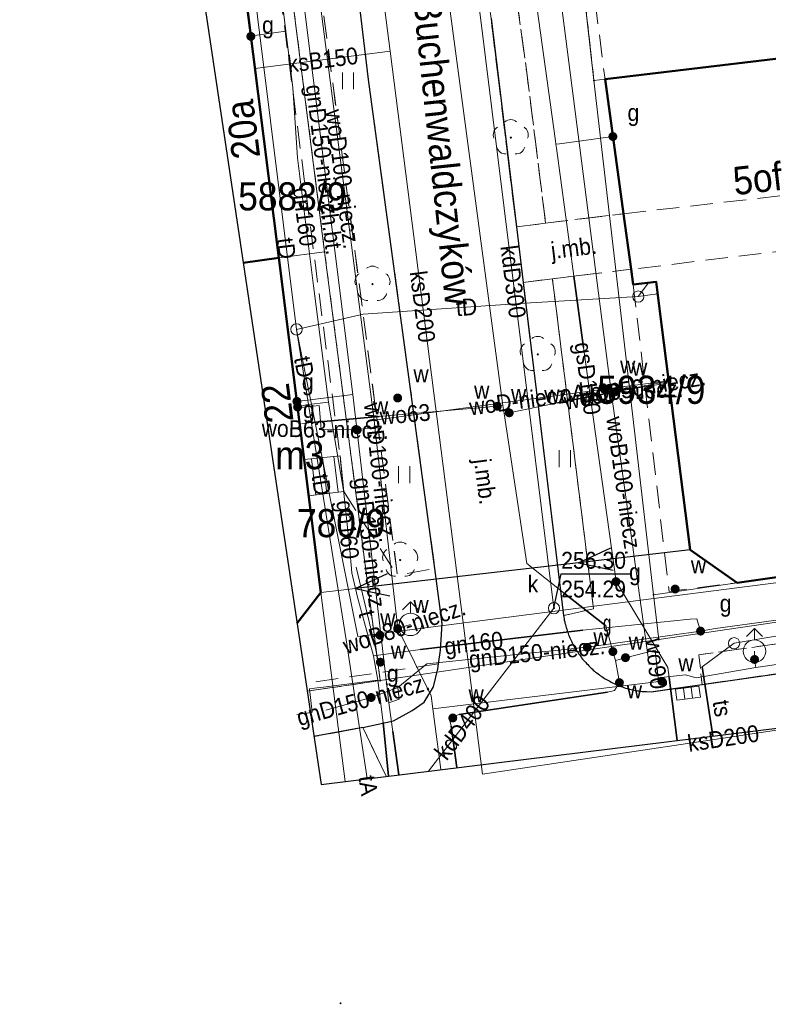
# Model space of a CAD drawing. Header units: metres. Extents: x 6555689 to 6555902, y 5574084 to 5574207.
# Tile 2 of 6: x 6555764 to 6555797, y 5574084 to 5574128. Entities that reach past the tile are written whole.
import ezdxf
from ezdxf.enums import TextEntityAlignment as Align

# ---------------------------------------------------------------- set-up
doc = ezdxf.new("R2010")
doc.units = ezdxf.units.M
for name, pattern in [('1.0_0.5', [1.5, 1, -0.5]), ('1.5_0.5', [2, 1.5, -0.5]), ('219-500', [0]), ('EGBU01', [1, 0.5, -0.5]), ('suep_nn_500', [0])]:
    doc.linetypes.add(name, pattern=pattern)
doc.layers.get('0').update_dxf_attribs({"color": 2, "linetype": 'CONTINUOUS', "lineweight": 5})
for name, color, linetype in [('203-punkt graniczny', 7, 'CONTINUOUS'), ('211-numer działki ewidencyjnej', 7, 'CONTINUOUS'), ('218-kontur użytku gruntowego', 7, 'CONTINUOUS'), ('219-działka ewidencyjna', 7, 'CONTINUOUS'), ('312-budynek ewidencyjny', 7, 'CONTINUOUS'), ('312-oznaczenie budynku ewidencyjnego-Atr117', 7, 'CONTINUOUS'), ('348-blok - przejazd przez budynek', 7, 'CONTINUOUS'), ('352-schody', 7, 'CONTINUOUS'), ('994-Nazwa ulicy', 7, 'CONTINUOUS'), ('Adres nieruchomości (na budynku)', 7, 'CONTINUOUS'), ('chodnik', 7, 'CONTINUOUS'), ('chodnik-Atr17', 7, 'CONTINUOUS'), ('drzewo liściaste', 7, 'CONTINUOUS'), ('gazowe urządzenie techniczne', 7, 'CONTINUOUS'), ('gazowe urządzenie techniczne-Atr17', 7, 'CONTINUOUS'), ('hydrant', 7, 'CONTINUOUS'), ('jezdnia', 7, 'CONTINUOUS'), ('jezdnia-Atr17', 7, 'CONTINUOUS'), ('komora podziemna', 7, 'CONTINUOUS'), ('kratka ściekowa', 7, 'CONTINUOUS'), ('krawężnik', 7, 'CONTINUOUS'), ('obudowa ochronna przewodu', 7, 'CONTINUOUS'), ('przewód elektroenergetyczny niskiego napięcia', 7, 'CONTINUOUS'), ('przewód gazowy', 7, 'CONTINUOUS'), ('przewód gazowy-Atr1', 7, 'CONTINUOUS'), ('przewód kanalizacyjny', 7, 'CONTINUOUS'), ('przewód kanalizacyjny-Atr1', 7, 'CONTINUOUS'), ('przewód telekomunikacyjny podziemny', 7, 'CONTINUOUS'), ('przewód telekomunikacyjny podziemny-Atr1', 7, 'CONTINUOUS'), ('przewód wodociągowy', 7, 'CONTINUOUS'), ('przewód wodociągowy-Atr1', 7, 'CONTINUOUS'), ('rzędna', 7, 'CONTINUOUS'), ('rzędna-Atr2', 7, 'CONTINUOUS'), ('rzędna-Atr3', 7, 'CONTINUOUS'), ('studnia kanalizacyjna', 7, 'CONTINUOUS'), ('studnia kanalizacyjna-Atr17', 7, 'CONTINUOUS'), ('trawnik', 7, 'CONTINUOUS'), ('Zakres', 7, 'CONTINUOUS'), ('zasuwa lub zawór', 7, 'CONTINUOUS'), ('zasuwa lub zawór-Atr17', 7, 'CONTINUOUS')]:
    doc.layers.add(name, color=color, linetype=linetype)
doc.layers.add('SUW', color=5, linetype='CONTINUOUS', lineweight=18)
doc.styles.add('EGBB01', font='Arial.ttf', dxfattribs={"width": 0.9, "height": 1.25})
doc.styles.add('EGBD03', font='Arial.ttf', dxfattribs={"width": 0.9, "height": 1.25})
doc.styles.add('KOMUNIKACJA', font='Arial.ttf', dxfattribs={"width": 0.9, "height": 0.75})
doc.styles.add('KTUL01', font='Arial.ttf', dxfattribs={"width": 0.9, "height": 1.25})
doc.styles.add('NR_ADRESOWY', font='Arial.ttf', dxfattribs={"width": 0.9, "height": 1.25})
doc.styles.get("Standard").update_dxf_attribs({"font": 'Working1250', "width": 0.75})
doc.styles.add('SUPX', font='Arial.ttf', dxfattribs={"width": 0.9, "height": 0.75})

# ---------------------------------------------------------------- blocks, each defined once
blk = doc.blocks.new('203')
at = {"linetype": 'Continuous', "lineweight": 0}
h = blk.add_hatch(color=0, dxfattribs=at)
edge = h.paths.add_edge_path()
edge.add_arc((0, 0), 0.045, 0, 360)
blk = doc.blocks.new('US25')
at = {"linetype": 'Continuous', "lineweight": 0}
h = blk.add_hatch(color=0, dxfattribs=at)
edge = h.paths.add_edge_path()
edge.add_arc((0, 0), 0.2, 0, 360)
blk = doc.blocks.new('OP021')
at = {"linetype": 'Continuous', "lineweight": 13}
h = blk.add_hatch(color=0, dxfattribs=at)
edge = h.paths.add_edge_path()
edge.add_arc((0, 0), 0.05, 0, 360)
at = {"color": 0, "linetype": 'Continuous', "lineweight": 13}
for centre, start, end in [((-0.38, 0.124), 121.308, 202.548), ((0, 0.4), 49.272, 130.728), ((0.38, 0.124), 337.452, 58.692), ((-0.235, -0.324), 193.221, 274.871), ((0.235, -0.324), 265.129, 346.779)]:
    blk.add_arc(centre, 0.4, start, end, dxfattribs=at)
blk = doc.blocks.new('US15')
at = {"color": 0, "linetype": 'Continuous', "lineweight": 13}
blk.add_circle((0, 0), 0.25, dxfattribs=at)
blk = doc.blocks.new('TU04')
at = {"color": 0, "linetype": 'Continuous', "lineweight": 13}
for p, q in [((0, 0), (0, 0.75)), ((0.5, 0), (0.5, 0.75))]:
    blk.add_line(p, q, dxfattribs=at)
blk = doc.blocks.new('PW01')
at = {"linetype": 'Continuous', "lineweight": 13}
h = blk.add_hatch(color=0, dxfattribs=at)
edge = h.paths.add_edge_path()
edge.add_arc((0, 0), 0.045, 0, 360)
blk = doc.blocks.new('US05')
at = {"color": 0, "linetype": 'Continuous', "lineweight": 13}
for p, q in [((-0.525, -0.25), (-0.525, 0.25)), ((-0.525, 0.25), (-0.175, 0.25)), ((-0.175, -0.25), (-0.175, 0.25)), ((-0.175, 0.25), (0.175, 0.25)), ((0.175, -0.25), (0.175, 0.25)), ((0.175, 0.25), (0.525, 0.25)), ((0.525, -0.25), (0.525, 0.25)), ((-0.525, -0.25), (-0.175, -0.25)), ((-0.175, -0.25), (0.175, -0.25)), ((0.175, -0.25), (0.525, -0.25))]:
    blk.add_line(p, q, dxfattribs=at)
blk = doc.blocks.new('SUWH')
at = {"layer": 'SUW', "color": 0, "lineweight": 18}
for p in [(-0.707, 1.293), (0, 1), (0.707, 1.293)]:
    blk.add_line(p, (0, 2), dxfattribs=at)
blk.add_circle((0, 0), 1, dxfattribs=at)
blk = doc.blocks.new('SUEP1')
at = {"color": 0, "linetype": 'Continuous'}
for p, q in [((5, 0), (3.5, 0.5)), ((15, 0), (13.5, 0.5)), ((0, 0), (5, 0)), ((5, 0), (3.5, -0.5)), ((5, 0), (15, 0)), ((15, 0), (13.5, -0.5))]:
    blk.add_line(p, q, dxfattribs=at)

msp = doc.modelspace()

# ---------------------------------------------------------------- linework, layer by layer
at = {"layer": '218-kontur użytku gruntowego', "color": 96, "linetype": 'EGBU01', "lineweight": 18, "flags": 128}
for points in [[(6555789.43, 5574125.21), (6555787.18, 5574145.14)], [(6555787.18, 5574145.14), (6555789.43, 5574125.21)], [(6555777.45, 5574117.59), (6555774.94, 5574137.36)], [(6555774.94, 5574137.36), (6555777.45, 5574117.59)], [(6555789.92, 5574125.27), (6555789.43, 5574125.21)], [(6555789.43, 5574125.21), (6555789.92, 5574125.27)], [(6555791.17, 5574116.15), (6555789.92, 5574125.27)], [(6555789.92, 5574125.27), (6555791.17, 5574116.15)], [(6555779.92, 5574098.54), (6555777.45, 5574117.59)], [(6555777.45, 5574117.59), (6555779.92, 5574098.54)], [(6555792.19, 5574116.26), (6555791.17, 5574116.15)], [(6555791.17, 5574116.15), (6555792.19, 5574116.26)], [(6555793.71, 5574104.35), (6555792.19, 5574116.26)], [(6555792.19, 5574116.26), (6555793.71, 5574104.35)], [(6555814.33, 5574105.54), (6555795.8, 5574102.89)], [(6555795.8, 5574102.89), (6555814.33, 5574105.54)], [(6555795.8, 5574102.89), (6555793.71, 5574104.35)], [(6555793.71, 5574104.35), (6555795.8, 5574102.89)]]:
    msp.add_lwpolyline(points, dxfattribs=at)
at = {"layer": '218-kontur użytku gruntowego', "color": 96, "linetype": 'EGBU01', "lineweight": 18}
for points in [[(6555776.671, 5574098.071), (6555779.92, 5574098.54)], [(6555779.92, 5574098.54), (6555776.671, 5574098.071)]]:
    msp.add_lwpolyline(points, dxfattribs=at)
at = {"layer": '219-działka ewidencyjna', "color": 7, "linetype": '219-500', "lineweight": 18, "flags": 128}
for points in [[(6555789.43, 5574125.21), (6555787.18, 5574145.14)], [(6555774.94, 5574137.36), (6555777.45, 5574117.59)], [(6555775.41, 5574117.33), (6555773.31, 5574133.66)], [(6555789.92, 5574125.27), (6555809.82, 5574127.71)], [(6555789.43, 5574125.21), (6555789.92, 5574125.27)], [(6555789.92, 5574125.27), (6555791.17, 5574116.15)], [(6555789.43, 5574125.21), (6555792.08, 5574102.36)], [(6555777.45, 5574117.59), (6555775.41, 5574117.33)], [(6555779.92, 5574098.54), (6555777.45, 5574117.59)], [(6555792.19, 5574116.26), (6555791.17, 5574116.15)], [(6555793.71, 5574104.35), (6555792.19, 5574116.26)], [(6555792.31, 5574100.37), (6555831.66, 5574106.15)], [(6555814.33, 5574105.54), (6555795.8, 5574102.89)], [(6555795.8, 5574102.89), (6555793.71, 5574104.35)], [(6555792.08, 5574102.36), (6555795.8, 5574102.89)], [(6555792.31, 5574100.37), (6555792.08, 5574102.36)], [(6555779.92, 5574098.54), (6555792.31, 5574100.37)]]:
    msp.add_lwpolyline(points, dxfattribs=at)
at = {"layer": '219-działka ewidencyjna', "color": 7, "linetype": '219-500', "lineweight": 18}
for points in [[(6555773.821, 5574117.127), (6555775.41, 5574117.33)], [(6555776.671, 5574098.071), (6555779.92, 5574098.54)]]:
    msp.add_lwpolyline(points, dxfattribs=at)
at = {"layer": '312-budynek ewidencyjny', "color": 7, "linetype": 'Continuous', "lineweight": 50, "flags": 128}
for points in [[(6555773.35, 5574133.69), (6555775.41, 5574117.33)], [(6555801.36, 5574126.63), (6555789.92, 5574125.27)], [(6555789.92, 5574125.27), (6555801.36, 5574126.63)], [(6555790.74, 5574119.29), (6555789.92, 5574125.27)], [(6555791.08, 5574116.82), (6555790.74, 5574119.29)], [(6555775.41, 5574117.33), (6555777.28, 5574102.46)], [(6555791.17, 5574116.15), (6555791.08, 5574116.82)], [(6555792.19, 5574116.26), (6555791.17, 5574116.15)], [(6555792.43, 5574114.36), (6555792.19, 5574116.26)], [(6555793.71, 5574104.35), (6555792.43, 5574114.36)], [(6555814.33, 5574105.54), (6555795.8, 5574102.89)], [(6555795.8, 5574102.89), (6555793.71, 5574104.35)]]:
    msp.add_lwpolyline(points, dxfattribs=at)
at = {"layer": '312-budynek ewidencyjny', "color": 7, "linetype": 'Continuous', "lineweight": 50}
for points in [[(6555773.824, 5574117.109), (6555775.41, 5574117.33)], [(6555775.41, 5574117.33), (6555773.824, 5574117.109)], [(6555777.28, 5574102.46), (6555776.22, 5574101.083)]]:
    msp.add_lwpolyline(points, dxfattribs=at)
at = {"layer": '348-blok - przejazd przez budynek', "color": 7, "linetype": '1.0_0.5', "lineweight": 18, "flags": 128}
msp.add_lwpolyline([(6555790.74, 5574119.29), (6555799.16, 5574120.25), (6555799.44, 5574117.83), (6555791.08, 5574116.82)], close=True, dxfattribs=at)
at = {"layer": '352-schody', "color": 7, "linetype": 'Continuous', "lineweight": 18, "flags": 128}
msp.add_lwpolyline([(6555776.74, 5574106.75), (6555776.54, 5574108.37), (6555778.14, 5574108.53), (6555778.3, 5574106.94)], close=True, dxfattribs=at)
msp.add_lwpolyline([(6555776.74, 5574106.75), (6555776.54, 5574108.37), (6555778.14, 5574108.53), (6555778.3, 5574106.94)], close=True, dxfattribs=at)
for points in [[(6555776.863, 5574108.402), (6555777.059, 5574106.789)], [(6555777.36, 5574108.452), (6555777.556, 5574106.849)], [(6555777.858, 5574108.502), (6555778.052, 5574106.91)]]:
    msp.add_lwpolyline(points, dxfattribs=at)
at = {"layer": 'chodnik', "color": 7, "linetype": '1.0_0.5', "lineweight": 18, "flags": 128}
for points in [[(6555787.28, 5574118.87), (6555790.74, 5574119.29), (6555789.92, 5574125.27), (6555787.37, 5574145.29), (6555786.38, 5574152.91), (6555785.15, 5574152.78), (6555784.95, 5574154.7), (6555786.13, 5574154.84), (6555785.11, 5574162.69), (6555781.49, 5574162.04), (6555786.44, 5574125.57)], [(6555778.3, 5574106.94), (6555780.69, 5574103.22), (6555776.64, 5574134.02), (6555774.86, 5574133.82), (6555778.14, 5574108.53)]]:
    msp.add_lwpolyline(points, close=True, dxfattribs=at)
at = {"layer": 'chodnik', "color": 7, "linetype": '1.0_0.5', "lineweight": 18}
msp.add_lwpolyline([(6555776.973, 5574096.05), (6555779.15, 5574096.45), (6555780.52, 5574096.75), (6555781.35, 5574097.21), (6555781.88, 5574097.58), (6555782.29, 5574098.27), (6555782.48, 5574099.06), (6555782.51, 5574099.28), (6555776.618, 5574098.424)], dxfattribs=at)
at = {"layer": 'jezdnia', "color": 7, "linetype": '1.5_0.5', "lineweight": 18}
for points in [[(6555772.026, 5574184.519), (6555773.09, 5574176.06), (6555773.48, 5574172.98), (6555775.39, 5574157.99), (6555775.75, 5574155.18), (6555777.65, 5574139.98), (6555778.34, 5574134.19), (6555779.4, 5574125.25), (6555782.35, 5574103.53), (6555782.68, 5574101.06), (6555782.6, 5574099.89), (6555782.51, 5574099.28), (6555782.48, 5574099.06), (6555782.29, 5574098.27), (6555781.88, 5574097.58), (6555781.35, 5574097.21), (6555780.52, 5574096.75), (6555779.15, 5574096.45), (6555780.188, 5574094.288)], [(6555832.52, 5574103.83), (6555794.24, 5574098.37), (6555791.98, 5574098.04), (6555791.77, 5574098.05), (6555791.71, 5574098.05), (6555791.64, 5574098.06), (6555791.57, 5574098.06), (6555791.5, 5574098.07), (6555791.43, 5574098.08), (6555791.36, 5574098.09), (6555791.3, 5574098.1), (6555791.23, 5574098.11), (6555791.16, 5574098.13), (6555791.09, 5574098.14), (6555791.03, 5574098.16), (6555790.96, 5574098.18), (6555790.9, 5574098.19), (6555790.83, 5574098.21), (6555790.76, 5574098.24), (6555790.7, 5574098.26), (6555790.63, 5574098.28), (6555790.57, 5574098.3), (6555790.51, 5574098.33), (6555790.44, 5574098.36), (6555790.38, 5574098.38), (6555790.32, 5574098.41), (6555790.26, 5574098.44), (6555790.19, 5574098.47), (6555790.13, 5574098.51), (6555790.07, 5574098.54), (6555790.01, 5574098.57), (6555789.95, 5574098.61), (6555789.89, 5574098.64), (6555789.84, 5574098.68), (6555789.78, 5574098.72), (6555789.72, 5574098.76), (6555789.67, 5574098.8), (6555789.61, 5574098.84), (6555789.56, 5574098.88), (6555789.5, 5574098.92), (6555789.45, 5574098.96), (6555789.4, 5574099.01), (6555789.35, 5574099.06), (6555789.3, 5574099.1), (6555789.25, 5574099.15), (6555789.2, 5574099.2), (6555789.15, 5574099.25), (6555789.1, 5574099.3), (6555789.06, 5574099.35), (6555789.01, 5574099.4), (6555788.97, 5574099.45), (6555788.92, 5574099.5), (6555788.88, 5574099.56), (6555788.84, 5574099.61), (6555788.8, 5574099.67), (6555788.76, 5574099.72), (6555788.72, 5574099.78), (6555788.68, 5574099.84), (6555788.64, 5574099.89), (6555788.61, 5574099.95), (6555788.57, 5574100.01), (6555788.54, 5574100.07), (6555788.5, 5574100.13), (6555788.47, 5574100.19), (6555788.44, 5574100.26), (6555788.41, 5574100.32), (6555788.38, 5574100.38), (6555788.36, 5574100.44), (6555788.33, 5574100.51), (6555788.3, 5574100.57), (6555788.28, 5574100.63), (6555788.26, 5574100.7), (6555788.23, 5574100.76), (6555788.22, 5574100.83), (6555788.2, 5574100.9), (6555788.18, 5574100.96), (6555788.16, 5574101.03), (6555788.14, 5574101.09), (6555788.13, 5574101.16), (6555788.11, 5574101.23), (6555788.1, 5574101.3), (6555788.09, 5574101.36), (6555788.08, 5574101.43), (6555786.28, 5574116.24), (6555785.98, 5574118.71), (6555784.85, 5574127.96)], [(6555780.188, 5574094.288), (6555779.15, 5574096.45), (6555776.973, 5574096.05)]]:
    msp.add_lwpolyline(points, dxfattribs=at)
at = {"layer": 'jezdnia', "color": 7, "linetype": '1.5_0.5', "lineweight": 18, "flags": 128}
msp.add_lwpolyline([(6555786.28, 5574116.24), (6555787.58, 5574116.4), (6555791.08, 5574116.82), (6555790.74, 5574119.29), (6555787.28, 5574118.87), (6555785.98, 5574118.71)], close=True, dxfattribs=at)
at = {"layer": 'krawężnik', "color": 7, "linetype": 'Continuous', "lineweight": 25}
for points in [[(6555779.15, 5574096.45), (6555780.52, 5574096.75), (6555781.35, 5574097.21), (6555781.88, 5574097.58), (6555782.29, 5574098.27), (6555782.48, 5574099.06), (6555782.51, 5574099.28), (6555782.6, 5574099.89), (6555782.68, 5574101.06), (6555782.35, 5574103.53), (6555779.4, 5574125.25), (6555778.34, 5574134.19), (6555777.65, 5574139.98), (6555775.75, 5574155.18), (6555775.39, 5574157.99), (6555773.48, 5574172.98), (6555773.09, 5574176.06), (6555772.026, 5574184.519)], [(6555779.15, 5574096.45), (6555776.973, 5574096.05)]]:
    msp.add_lwpolyline(points, dxfattribs=at)
at = {"layer": 'krawężnik', "color": 7, "linetype": 'Continuous', "lineweight": 25, "flags": 128}
msp.add_lwpolyline([(6555784.85, 5574127.96), (6555785.98, 5574118.71), (6555786.28, 5574116.24), (6555788.08, 5574101.43), (6555788.09, 5574101.36), (6555788.1, 5574101.3), (6555788.11, 5574101.23), (6555788.13, 5574101.16), (6555788.14, 5574101.09), (6555788.16, 5574101.03), (6555788.18, 5574100.96), (6555788.2, 5574100.9), (6555788.22, 5574100.83), (6555788.23, 5574100.76), (6555788.26, 5574100.7), (6555788.28, 5574100.63), (6555788.3, 5574100.57), (6555788.33, 5574100.51), (6555788.36, 5574100.44), (6555788.38, 5574100.38), (6555788.41, 5574100.32), (6555788.44, 5574100.26), (6555788.47, 5574100.19), (6555788.5, 5574100.13), (6555788.54, 5574100.07), (6555788.57, 5574100.01), (6555788.61, 5574099.95), (6555788.64, 5574099.89), (6555788.68, 5574099.84), (6555788.72, 5574099.78), (6555788.76, 5574099.72), (6555788.8, 5574099.67), (6555788.84, 5574099.61), (6555788.88, 5574099.56), (6555788.92, 5574099.5), (6555788.97, 5574099.45), (6555789.01, 5574099.4), (6555789.06, 5574099.35), (6555789.1, 5574099.3), (6555789.15, 5574099.25), (6555789.2, 5574099.2), (6555789.25, 5574099.15), (6555789.3, 5574099.1), (6555789.35, 5574099.06), (6555789.4, 5574099.01), (6555789.45, 5574098.96), (6555789.5, 5574098.92), (6555789.56, 5574098.88), (6555789.61, 5574098.84), (6555789.67, 5574098.8), (6555789.72, 5574098.76), (6555789.78, 5574098.72), (6555789.84, 5574098.68), (6555789.89, 5574098.64), (6555789.95, 5574098.61), (6555790.01, 5574098.57), (6555790.07, 5574098.54), (6555790.13, 5574098.51), (6555790.19, 5574098.47), (6555790.26, 5574098.44), (6555790.32, 5574098.41), (6555790.38, 5574098.38), (6555790.44, 5574098.36), (6555790.51, 5574098.33), (6555790.57, 5574098.3), (6555790.63, 5574098.28), (6555790.7, 5574098.26), (6555790.76, 5574098.24), (6555790.83, 5574098.21), (6555790.9, 5574098.19), (6555790.96, 5574098.18), (6555791.03, 5574098.16), (6555791.09, 5574098.14), (6555791.16, 5574098.13), (6555791.23, 5574098.11), (6555791.3, 5574098.1), (6555791.36, 5574098.09), (6555791.43, 5574098.08), (6555791.5, 5574098.07), (6555791.57, 5574098.06), (6555791.64, 5574098.06), (6555791.71, 5574098.05), (6555791.77, 5574098.05), (6555791.98, 5574098.04), (6555794.24, 5574098.37), (6555832.52, 5574103.83)], dxfattribs=at)
at = {"layer": 'obudowa ochronna przewodu', "color": 52, "linetype": 'Continuous', "lineweight": 35, "flags": 128}
for points in [[(6555788.97, 5574113.34), (6555788.54, 5574116.51)], [(6555781.71, 5574099.93), (6555788.94, 5574100.78)]]:
    msp.add_lwpolyline(points, dxfattribs=at)
at = {"layer": 'obudowa ochronna przewodu', "color": 5, "linetype": 'Continuous', "lineweight": 35, "flags": 128}
for points in [[(6555787.8, 5574110.88), (6555789.99, 5574111.3)], [(6555776.89, 5574110.01), (6555779.88, 5574110.28)], [(6555788.12, 5574102.41), (6555789.96, 5574100.98)], [(6555790.03, 5574098.02), (6555783.43, 5574097.03)]]:
    msp.add_lwpolyline(points, dxfattribs=at)
at = {"layer": 'obudowa ochronna przewodu', "color": 30, "linetype": 'Continuous', "lineweight": 35}
msp.add_lwpolyline([(6555794.714, 5574096.079), (6555794.24, 5574099.16)], dxfattribs=at)
at = {"layer": 'obudowa ochronna przewodu', "color": 52, "linetype": 'Continuous', "lineweight": 35}
for points in [[(6555792.78, 5574098.68), (6555793.124, 5574095.883)], [(6555780.293, 5574094.3), (6555780.05, 5574096.68)], [(6555780.752, 5574094.357), (6555780.48, 5574096.28)]]:
    msp.add_lwpolyline(points, dxfattribs=at)
at = {"layer": 'obudowa ochronna przewodu', "color": 5, "linetype": 'Continuous', "lineweight": 35}
msp.add_lwpolyline([(6555783.08, 5574096.51), (6555783.331, 5574094.675)], dxfattribs=at)
at = {"layer": 'przewód elektroenergetyczny niskiego napięcia', "color": 1, "linetype": 'suep_nn_500', "lineweight": 18, "flags": 128}
for points in [[(6555777.28, 5574102.46), (6555793.71, 5574104.35)], [(6555793.71, 5574104.35), (6555777.28, 5574102.46)]]:
    msp.add_lwpolyline(points, dxfattribs=at)
at = {"layer": 'przewód elektroenergetyczny niskiego napięcia', "color": 1, "linetype": 'suep_nn_500', "lineweight": 18}
msp.add_lwpolyline([(6555778.362, 5574094.062), (6555777.28, 5574102.46)], dxfattribs=at)
at = {"layer": 'przewód gazowy', "color": 52, "linetype": 'Continuous', "lineweight": 18}
for points in [[(6555779.929, 5574185.47), (6555780.13, 5574183.66), (6555780.46, 5574180.61), (6555781.95, 5574166.87), (6555784.32, 5574147.24), (6555785.99, 5574135.01), (6555787.72, 5574122.53)], [(6555787.76, 5574122.21), (6555788.54, 5574116.51), (6555788.97, 5574113.34), (6555789.49, 5574109.51), (6555790.41, 5574102.94), (6555792.72, 5574099.12), (6555792.78, 5574098.68), (6555793.124, 5574095.883)], [(6555778.7, 5574111.26), (6555780.3, 5574097.55), (6555780.48, 5574096.28), (6555780.752, 5574094.357)], [(6555780.293, 5574094.3), (6555780.05, 5574096.68), (6555779.82, 5574098.56)]]:
    msp.add_lwpolyline(points, dxfattribs=at)
at = {"layer": 'przewód gazowy', "color": 52, "linetype": 'Continuous', "lineweight": 18, "flags": 128}
for points in [[(6555775.72, 5574127.4), (6555774.96, 5574133.77), (6555774.49, 5574139.74), (6555774.41, 5574140.88)], [(6555776.07, 5574132.32), (6555778.7, 5574111.26)], [(6555775.72, 5574127.4), (6555774.43, 5574127.22), (6555774.17, 5574127.17)], [(6555777.63, 5574110.92), (6555776.95, 5574116.08), (6555776.24, 5574121.78), (6555776.03, 5574124.89), (6555775.72, 5574127.4)], [(6555787.89, 5574122.4), (6555789.73, 5574122.65)], [(6555789.73, 5574122.65), (6555790.27, 5574122.72)], [(6555787.76, 5574122.21), (6555787.74, 5574122.38), (6555787.72, 5574122.53)], [(6555787.74, 5574122.38), (6555787.89, 5574122.4)], [(6555778.7, 5574111.26), (6555776.22, 5574110.95)], [(6555777.63, 5574110.92), (6555776.63, 5574110.79), (6555776.25, 5574110.7)], [(6555779.62, 5574099.64), (6555778.92, 5574102.25), (6555778.66, 5574103.33), (6555778.56, 5574104.52), (6555778.29, 5574107), (6555777.63, 5574110.92)], [(6555779.62, 5574099.64), (6555781.71, 5574099.93), (6555788.94, 5574100.78), (6555793.56, 5574101.26), (6555793.7, 5574101.27), (6555794.01, 5574101.29), (6555794.17, 5574100.74), (6555794.49, 5574100.79), (6555794.83, 5574100.85)], [(6555794.17, 5574100.74), (6555789.13, 5574100.02), (6555781.99, 5574099.28), (6555780.7, 5574098.23), (6555779.52, 5574097.79), (6555777.51, 5574097.23)], [(6555779.82, 5574098.56), (6555779.62, 5574099.64)], [(6555779.82, 5574098.56), (6555777.28, 5574098.24), (6555777.12, 5574098.22), (6555776.78, 5574098.18), (6555776.9, 5574097.14), (6555776.68, 5574097.1), (6555776.22, 5574097.03)], [(6555780.3, 5574097.55), (6555780.77, 5574097.72), (6555780.7, 5574098.23)]]:
    msp.add_lwpolyline(points, dxfattribs=at)
at = {"layer": 'przewód kanalizacyjny', "color": 34, "linetype": 'Continuous', "lineweight": 18}
for points in [[(6555787.65, 5574101.76), (6555784.32, 5574128.49), (6555784.03, 5574130.77), (6555783.84, 5574132.3), (6555783.67, 5574133.38), (6555777.238, 5574185.146)], [(6555773.422, 5574184.687), (6555773.64, 5574182.69), (6555773.71, 5574182.09), (6555775.74, 5574163.53), (6555777.02, 5574151.93), (6555777.12, 5574150.98), (6555777.69, 5574146.73), (6555779.15, 5574135.94), (6555780.36, 5574126.51), (6555784.47, 5574094.38)], [(6555787.65, 5574101.76), (6555782.075, 5574094.52)]]:
    msp.add_lwpolyline(points, dxfattribs=at)
at = {"layer": 'przewód kanalizacyjny', "color": 34, "linetype": 'Continuous', "lineweight": 18, "flags": 128}
for points in [[(6555774.35, 5574125.74), (6555780.36, 5574126.51)], [(6555805.88, 5574097.58), (6555784.47, 5574094.38)]]:
    msp.add_lwpolyline(points, dxfattribs=at)
at = {"layer": 'przewód telekomunikacyjny podziemny', "color": 30, "linetype": 'Continuous', "lineweight": 18, "flags": 128}
for points in [[(6555776.2, 5574114.15), (6555773.89, 5574132.7), (6555773.69, 5574139.83), (6555771.79, 5574154.7), (6555770.49, 5574165.4), (6555768.5, 5574180.93)], [(6555791.4, 5574115.61), (6555791.85, 5574116.22)], [(6555776.2, 5574114.15), (6555779.17, 5574114.83), (6555786.36, 5574115.32), (6555791.4, 5574115.61)], [(6555791.4, 5574115.61), (6555792.26, 5574115.73)], [(6555778.41, 5574100.35), (6555776.2, 5574114.15)], [(6555779.83, 5574099.43), (6555779.71, 5574099.97), (6555778.85, 5574103.58)]]:
    msp.add_lwpolyline(points, dxfattribs=at)
at = {"layer": 'przewód telekomunikacyjny podziemny', "color": 30, "linetype": 'Continuous', "lineweight": 18}
for points in [[(6555816.388, 5574098.753), (6555814.95, 5574105.12), (6555778.93, 5574100.5), (6555776.2, 5574114.15)], [(6555795.66, 5574100.2), (6555832.71, 5574106.43), (6555838.58, 5574107.02), (6555861.15, 5574109.94), (6555868.8, 5574111.24), (6555883.793, 5574113.383)], [(6555779.344, 5574094.183), (6555778.41, 5574100.35)], [(6555794.714, 5574096.079), (6555794.24, 5574099.16), (6555795.66, 5574100.2)]]:
    msp.add_lwpolyline(points, dxfattribs=at)
at = {"layer": 'przewód wodociągowy', "color": 5, "linetype": 'Continuous', "lineweight": 18}
for points in [[(6555790.38, 5574099.43), (6555790.27, 5574099.83), (6555789.96, 5574100.98), (6555788.12, 5574102.41), (6555786.44, 5574103.75), (6555785.43, 5574110.41), (6555785.38, 5574110.76), (6555782.45, 5574132.63), (6555782.37, 5574133.75), (6555781.61, 5574140.48), (6555780.74, 5574148.25), (6555778.89, 5574163.99), (6555775.92, 5574184.92), (6555775.914, 5574184.987)], [(6555783.331, 5574094.675), (6555783.08, 5574096.51), (6555782.99, 5574096.89), (6555783.43, 5574097.03), (6555790.03, 5574098.02), (6555790.34, 5574098.1), (6555790.56, 5574098.45), (6555790.38, 5574099.43)], [(6555782.26, 5574097.29), (6555782.625, 5574094.588)]]:
    msp.add_lwpolyline(points, dxfattribs=at)
at = {"layer": 'przewód wodociągowy', "color": 5, "linetype": 'Continuous', "lineweight": 18, "flags": 128}
for points in [[(6555790.19, 5574111.38), (6555784.56, 5574155.23)], [(6555782.26, 5574097.29), (6555782.19, 5574097.87), (6555780.7, 5574100.85), (6555779.69, 5574109.81), (6555779.65, 5574110.12), (6555776.96, 5574130.95), (6555776.87, 5574131.54), (6555775.67, 5574142.51), (6555775.24, 5574147.91)], [(6555792.75, 5574111.87), (6555789.89, 5574111.49), (6555779.65, 5574110.12)], [(6555785.43, 5574110.41), (6555785.66, 5574110.44), (6555787.8, 5574110.88), (6555789.99, 5574111.3), (6555792.65, 5574111.84)], [(6555790.42, 5574111.39), (6555792.76, 5574111.78)], [(6555790.42, 5574111.39), (6555790.19, 5574111.38)], [(6555790.19, 5574111.38), (6555791.88, 5574099.26)], [(6555776.25, 5574110.67), (6555777.21, 5574110.77), (6555777.29, 5574109.71), (6555778.9, 5574109.68), (6555779.69, 5574109.81)], [(6555785.38, 5574110.76), (6555785.13, 5574110.73), (6555779.88, 5574110.28), (6555776.89, 5574110.01), (6555776.44, 5574109.97)], [(6555780.7, 5574100.85), (6555781.27, 5574101.04)], [(6555790.38, 5574099.43), (6555790.83, 5574099.56), (6555792.15, 5574099.89), (6555792.28, 5574098.67), (6555793.5, 5574098.79), (6555793.97, 5574098.66)], [(6555796.57, 5574099.85), (6555796.57, 5574099.48), (6555796.62, 5574099.12)], [(6555792.45, 5574098.51), (6555782.26, 5574097.29)]]:
    msp.add_lwpolyline(points, dxfattribs=at)
at = {"layer": 'rzędna-Atr2', "color": 36, "flags": 128}
msp.add_lwpolyline([(6555787.65, 5574101.76), (6555787.97, 5574103.28), (6555791.116, 5574103.28)], dxfattribs=at)
at = {"layer": 'trawnik', "color": 7, "linetype": '1.0_0.5', "lineweight": 18, "flags": 128}
for points in [[(6555785.98, 5574118.71), (6555787.28, 5574118.87), (6555786.44, 5574125.57), (6555781.49, 5574162.04), (6555780.58, 5574161.92), (6555783.22, 5574140.86), (6555784.85, 5574127.96)], [(6555776.64, 5574134.02), (6555780.69, 5574103.22), (6555782.35, 5574103.53), (6555779.4, 5574125.25), (6555778.34, 5574134.19)], [(6555786.28, 5574116.24), (6555788.08, 5574101.43), (6555789.41, 5574101.73), (6555787.58, 5574116.4)]]:
    msp.add_lwpolyline(points, close=True, dxfattribs=at)

# ---------------------------------------------------------------- block references
at = {"layer": '203-punkt graniczny', "color": 7, "linetype": 'Continuous', "lineweight": 18}
for p in [(6555789.43, 5574125.21), (6555789.92, 5574125.27), (6555775.41, 5574117.33), (6555777.45, 5574117.59), (6555791.17, 5574116.15), (6555792.19, 5574116.26), (6555793.71, 5574104.35), (6555795.8, 5574102.89), (6555792.08, 5574102.36), (6555792.31, 5574100.37), (6555779.92, 5574098.54), (6555778.16, 5574084.2)]:
    msp.add_blockref('203', p, dxfattribs=at)
at = {"layer": 'drzewo liściaste', "color": 94, "linetype": 'Continuous', "lineweight": 18}
for p in [(6555785.73, 5574122.67), (6555779.58, 5574116.16), (6555786.93, 5574113.04), (6555780.81, 5574103.9)]:
    msp.add_blockref('OP021', p, dxfattribs=at)
at = {"layer": 'gazowe urządzenie techniczne', "color": 52, "linetype": 'Continuous', "lineweight": 18}
msp.add_blockref('US25', (6555789.13, 5574100.02), dxfattribs=at)
at = {"layer": 'komora podziemna', "color": 7, "linetype": 'Continuous', "lineweight": 18}
for p, rotation in [((6555791.4, 5574115.61), 273.999), ((6555776.2, 5574114.15), 185.002)]:
    msp.add_blockref('US15', p, dxfattribs=dict(at, rotation=rotation))
msp.add_blockref('US15', (6555795.66, 5574100.2), dxfattribs=at)
at = {"layer": 'kratka ściekowa', "color": 36, "linetype": 'Continuous', "lineweight": 18, "rotation": 187.304}
msp.add_blockref('US05', (6555793.61, 5574097.98), dxfattribs=at)
at = {"layer": 'rzędna', "color": 36, "linetype": 'Continuous', "lineweight": 18}
msp.add_blockref('PW01', (6555787.65, 5574101.76), dxfattribs=at)
at = {"layer": 'studnia kanalizacyjna', "color": 36, "linetype": 'Continuous', "lineweight": 18}
msp.add_blockref('US15', (6555787.65, 5574101.76), dxfattribs=at)
at = {"layer": 'trawnik', "color": 7, "linetype": 'Continuous', "lineweight": 18}
for p in [(6555778.239, 5574124.819), (6555787.879, 5574108.029), (6555780.739, 5574107.319)]:
    msp.add_blockref('TU04', p, dxfattribs=at)
at = {"layer": 'zasuwa lub zawór', "color": 52, "linetype": 'Continuous', "lineweight": 18}
for p in [(6555774.17, 5574127.17), (6555790.27, 5574122.72), (6555776.22, 5574110.95), (6555776.25, 5574110.7), (6555790.41, 5574102.94), (6555794.17, 5574100.74), (6555779.52, 5574097.79)]:
    msp.add_blockref('US25', p, dxfattribs=at)
at = {"layer": 'zasuwa lub zawór', "color": 5, "linetype": 'Continuous', "lineweight": 18}
for p in [(6555789.89, 5574111.49), (6555780.7, 5574111.1), (6555790.42, 5574111.39), (6555785.13, 5574110.73), (6555785.66, 5574110.44), (6555778.9, 5574109.68), (6555793.04, 5574102.61), (6555779.91, 5574100.56), (6555780.7, 5574100.85), (6555790.27, 5574099.83), (6555779.93, 5574099.36), (6555790.83, 5574099.56), (6555796.57, 5574099.48), (6555790.56, 5574098.45), (6555792.45, 5574098.51), (6555783.15, 5574096.88)]:
    msp.add_blockref('US25', p, dxfattribs=at)

# ---------------------------------------------------------------- texts
at = {"layer": '211-numer działki ewidencyjnej', "color": 7, "linetype": 'Continuous', "lineweight": 18, "style": 'EGBD03', "width": 0.9}
for s, p in [('5883/9', (6555776.01, 5574119.436)), ('5934/9', (6555791.98, 5574110.84)), ('780/9', (6555778.188, 5574104.915))]:
    msp.add_text(s, height=1.25, dxfattribs=at).set_placement(p, align=Align.CENTER)
at = {"layer": '312-oznaczenie budynku ewidencyjnego-Atr117', "color": 7, "style": 'EGBB01', "width": 0.9}
msp.add_text('m3', height=1.25, dxfattribs=at).set_placement((6555775.257, 5574107.936))
at = {"layer": '994-Nazwa ulicy', "color": 7, "linetype": 'Continuous', "lineweight": 25, "style": 'KTUL01', "width": 0.9}
msp.add_text('Buchenwaldczyków', height=1.25, rotation=276.023, dxfattribs=at).set_placement((6555781.385, 5574128.804))
at = {"layer": 'Adres nieruchomości (na budynku)', "color": 7, "linetype": 'Continuous', "lineweight": 25, "style": 'NR_ADRESOWY', "width": 0.9}
for s, rotation, p in [('20a', 97.174, (6555774.59, 5574121.81)), ('5of', 6.503, (6555795.69, 5574120.11)), ('22', 97.162, (6555776.07, 5574110.08))]:
    msp.add_text(s, height=1.25, rotation=rotation, dxfattribs=at).set_placement(p)
at = {"layer": 'chodnik-Atr17', "color": 7, "style": 'KOMUNIKACJA', "width": 0.9}
msp.add_text('ch.bt.', height=0.75, rotation=277.449, dxfattribs=at).set_placement((6555777.75, 5574118.62), align=Align.MIDDLE_CENTER)
at = {"layer": 'gazowe urządzenie techniczne-Atr17', "color": 52, "width": 0.667}
msp.add_text('g', height=0.75, dxfattribs=at).set_placement((6555789.83, 5574100.72))
at = {"layer": 'jezdnia-Atr17', "color": 7, "style": 'KOMUNIKACJA', "width": 0.9}
for rotation, p in [(6.939, (6555788.53, 5574117.77)), (277.329, (6555784.59, 5574107.39))]:
    msp.add_text('j.mb.', height=0.75, rotation=rotation, dxfattribs=at).set_placement(p, align=Align.MIDDLE_CENTER)
at = {"layer": 'przewód gazowy-Atr1', "color": 52, "style": 'SUPX', "width": 0.9}
for s, rotation, p in [('gnD150-niecz.', 277.118, (6555777.36, 5574122.01)), ('gn160', 277.099, (6555776.57, 5574119.15)), ('gsD160', 277.753, (6555789.15, 5574111.97)), ('gnD150-niecz.', 276.675, (6555779.48, 5574104.55)), ('gn160', 276.211, (6555778.48, 5574105.25)), ('gn160', 6.709, (6555784.08, 5574100.21)), ('gnD150-niecz.', 5.889, (6555786.89, 5574099.79)), ('gnD150-niecz.', 15.567, (6555779.16, 5574097.69))]:
    msp.add_text(s, height=0.75, rotation=rotation, dxfattribs=at).set_placement(p, align=Align.MIDDLE_CENTER)
at = {"layer": 'przewód kanalizacyjny-Atr1', "color": 36, "style": 'SUPX', "width": 0.9}
for s, rotation, p in [('ksB150', 7.322, (6555777.37, 5574126.13)), ('kdD300', 277.111, (6555785.84, 5574116.27)), ('ksD200', 277.289, (6555781.81, 5574115.16)), ('kdD400', 52.403, (6555783.57, 5574096.46)), ('ksD200', 8.502, (6555795.18, 5574095.98))]:
    msp.add_text(s, height=0.75, rotation=rotation, dxfattribs=at).set_placement(p, align=Align.MIDDLE_CENTER)
at = {"layer": 'przewód telekomunikacyjny podziemny-Atr1', "color": 30, "style": 'SUPX', "width": 0.9}
for s, rotation, p in [('tD', 277.105, (6555775.75, 5574117.75)), ('tD', 3.919, (6555783.76, 5574115.14)), ('tD', 281.305, (6555776.54, 5574112.48)), ('tD', 279.087, (6555777.31, 5574107.25)), ('t', 283.402, (6555779.34, 5574101.51)), ('ts', 278.743, (6555795.131, 5574097.309)), ('tA', 278.601, (6555779.39, 5574093.88))]:
    msp.add_text(s, height=0.75, rotation=rotation, dxfattribs=at).set_placement(p, align=Align.MIDDLE_CENTER)
at = {"layer": 'przewód wodociągowy-Atr1', "color": 5, "style": 'SUPX', "width": 0.9}
for s, rotation, p in [('woD100-niecz.', 277.352, (6555778.27, 5574120.83)), ('woB50-niecz.', 9.462, (6555791.59, 5574111.59)), ('woA100-niecz.', 2.49, (6555790.31, 5574111.39)), ('wo63', 11.007, (6555789.21, 5574111.15)), ('woD-niecz.', 7.586, (6555786.2, 5574111)), ('woD100-niecz.', 276.429, (6555779.92, 5574107.79)), ('wo63', 4.91, (6555781.03, 5574110.38)), ('woB63-niecz.', 358.934, (6555777.48, 5574109.71)), ('woB100-niecz.', 277.936, (6555790.77, 5574107.21)), ('woB80-niecz.', 18.435, (6555780.99, 5574100.95)), ('wo90', 275.88, (6555792.21, 5574099.29))]:
    msp.add_text(s, height=0.75, rotation=rotation, dxfattribs=at).set_placement(p, align=Align.MIDDLE_CENTER)
at = {"layer": 'rzędna-Atr2', "color": 36, "style": 'SUPX', "width": 0.9}
msp.add_text('256.30', height=0.75, dxfattribs=at).set_placement((6555787.97, 5574103.288), align=Align.BOTTOM_LEFT)
at = {"layer": 'rzędna-Atr3', "color": 36, "style": 'SUPX', "width": 0.9}
msp.add_text('254.29', height=0.75, dxfattribs=at).set_placement((6555787.97, 5574102.013), align=Align.BOTTOM_LEFT)
at = {"layer": 'studnia kanalizacyjna-Atr17', "color": 36, "style": 'SUPX', "width": 0.9}
msp.add_text('k', height=0.75, dxfattribs=at).set_placement((6555786.95, 5574102.46), align=Align.RIGHT)
at = {"layer": 'zasuwa lub zawór-Atr17', "color": 52, "style": 'SUPX', "width": 0.9}
for p in [(6555774.67, 5574127.68), (6555776.49, 5574110.59)]:
    msp.add_text('g', height=0.75, dxfattribs=at).set_placement(p, align=Align.MIDDLE_LEFT)
for p in [(6555790.92, 5574123.41), (6555776.44, 5574111.44), (6555790.99, 5574103), (6555795.02, 5574101.6), (6555780.22, 5574098.49)]:
    msp.add_text('g', height=0.75, dxfattribs=at).set_placement(p)
at = {"layer": 'zasuwa lub zawór-Atr17', "color": 5, "style": 'SUPX', "width": 0.9}
for p in [(6555790.59, 5574112.19), (6555791.12, 5574112.09), (6555781.4, 5574111.8), (6555779.6, 5574110.38), (6555793.74, 5574103.31), (6555781.4, 5574101.55), (6555779.92, 5574100.95), (6555780.39, 5574099.52), (6555793.18, 5574098.96), (6555783.85, 5574097.58)]:
    msp.add_text('w', height=0.75, dxfattribs=at).set_placement(p)
for p in [(6555784.44, 5574111.44), (6555786.08, 5574111.3), (6555789.74, 5574100.49), (6555791.31, 5574100.29), (6555791.23, 5574098.13)]:
    msp.add_text('w', height=0.75, dxfattribs=at).set_placement(p, align=Align.MIDDLE_CENTER)

# ---------------------------------------------------------------- next in the draw order: block references
at = {"layer": 'hydrant', "color": 5, "linetype": 'Continuous', "lineweight": 18, "xscale": 0.5, "yscale": 0.5}
for p in [(6555781.27, 5574101.04), (6555796.57, 5574099.85)]:
    msp.add_blockref('SUWH', p, dxfattribs=at)

# ---------------------------------------------------------------- next in the draw order: linework, layer by layer
at = {"layer": 'chodnik', "color": 7, "linetype": '1.0_0.5', "lineweight": 18, "flags": 128}
msp.add_lwpolyline([(6555814.33, 5574105.54), (6555795.8, 5574102.89), (6555792.77, 5574102.5), (6555791.17, 5574116.15), (6555791.08, 5574116.82), (6555787.58, 5574116.4), (6555789.41, 5574101.73), (6555788.08, 5574101.43), (6555788.09, 5574101.36), (6555788.1, 5574101.3), (6555788.11, 5574101.23), (6555788.13, 5574101.16), (6555788.14, 5574101.09), (6555788.16, 5574101.03), (6555788.18, 5574100.96), (6555788.2, 5574100.9), (6555788.22, 5574100.83), (6555788.23, 5574100.76), (6555788.26, 5574100.7), (6555788.28, 5574100.63), (6555788.3, 5574100.57), (6555788.33, 5574100.51), (6555788.36, 5574100.44), (6555788.38, 5574100.38), (6555788.41, 5574100.32), (6555788.44, 5574100.26), (6555788.47, 5574100.19), (6555788.5, 5574100.13), (6555788.54, 5574100.07), (6555788.57, 5574100.01), (6555788.61, 5574099.95), (6555788.64, 5574099.89), (6555788.68, 5574099.84), (6555788.72, 5574099.78), (6555788.76, 5574099.72), (6555788.8, 5574099.67), (6555788.84, 5574099.61), (6555788.88, 5574099.56), (6555788.92, 5574099.5), (6555788.97, 5574099.45), (6555789.01, 5574099.4), (6555789.06, 5574099.35), (6555789.1, 5574099.3), (6555789.15, 5574099.25), (6555789.2, 5574099.2), (6555789.25, 5574099.15), (6555789.3, 5574099.1), (6555789.35, 5574099.06), (6555789.4, 5574099.01), (6555789.45, 5574098.96), (6555789.5, 5574098.92), (6555789.56, 5574098.88), (6555789.61, 5574098.84), (6555789.67, 5574098.8), (6555789.72, 5574098.76), (6555789.78, 5574098.72), (6555789.84, 5574098.68), (6555789.89, 5574098.64), (6555789.95, 5574098.61), (6555790.01, 5574098.57), (6555790.07, 5574098.54), (6555790.13, 5574098.51), (6555790.19, 5574098.47), (6555790.26, 5574098.44), (6555790.32, 5574098.41), (6555790.38, 5574098.38), (6555790.44, 5574098.36), (6555790.51, 5574098.33), (6555790.57, 5574098.3), (6555790.63, 5574098.28), (6555790.7, 5574098.26), (6555790.76, 5574098.24), (6555790.83, 5574098.21), (6555790.9, 5574098.19), (6555790.96, 5574098.18), (6555791.03, 5574098.16), (6555791.09, 5574098.14), (6555791.16, 5574098.13), (6555791.23, 5574098.11), (6555791.3, 5574098.1), (6555791.36, 5574098.09), (6555791.43, 5574098.08), (6555791.5, 5574098.07), (6555791.57, 5574098.06), (6555791.64, 5574098.06), (6555791.71, 5574098.05), (6555791.77, 5574098.05), (6555791.98, 5574098.04), (6555794.24, 5574098.37), (6555794.09, 5574099.69), (6555832.47, 5574105.05), (6555832.38, 5574108.11), (6555831.46, 5574107.99)], close=True, dxfattribs=at)
at = {"layer": 'przewód gazowy', "color": 52, "linetype": 'Continuous', "lineweight": 18, "flags": 128}
msp.add_lwpolyline([(6555794.83, 5574100.85), (6555805.21, 5574102.28), (6555825.02, 5574104.56)], dxfattribs=at)
at = {"layer": 'przewód wodociągowy', "color": 5, "linetype": 'Continuous', "lineweight": 18, "flags": 128}
msp.add_lwpolyline([(6555876.75, 5574110.69), (6555820.89, 5574102.64), (6555796.62, 5574099.12), (6555793.97, 5574098.66)], dxfattribs=at)
at = {"layer": 'trawnik', "color": 7, "linetype": '1.0_0.5', "lineweight": 18, "flags": 128}
msp.add_lwpolyline([(6555794.24, 5574098.37), (6555832.52, 5574103.83), (6555832.47, 5574105.05), (6555794.09, 5574099.69)], close=True, dxfattribs=at)
at = {"layer": 'Zakres', "color": 6, "lineweight": 30, "flags": 128}
msp.add_lwpolyline([(6555763.89, 5574183.54), (6555777.29, 5574093.93), (6555884.54, 5574107.16), (6555873.78, 5574196.76)], close=True, dxfattribs=at)

# ---------------------------------------------------------------- next in the draw order: block references
at = {"layer": 'przewód elektroenergetyczny niskiego napięcia', "color": 1, "linetype": 'Continuous', "lineweight": 18, "rotation": 186.562}
msp.add_blockref('SUEP1', (6555793.71, 5574104.35), dxfattribs=at)

doc.saveas('drawing.dxf')
